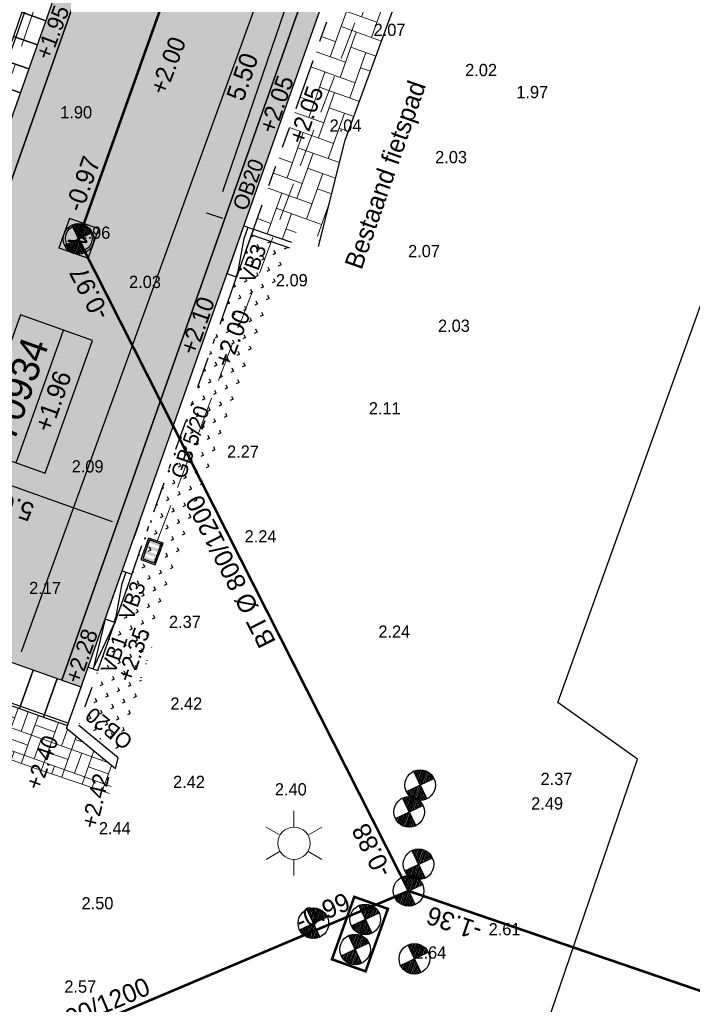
# Model space of a CAD drawing. Header units: metres. Extents: x 134157 to 138734, y 451157 to 455772.
# Tile 26 of 256: x 136362 to 136375, y 453236 to 453255. Entities that reach past the tile are written whole.
import ezdxf
from ezdxf.enums import TextEntityAlignment as Align

# ---------------------------------------------------------------- set-up
doc = ezdxf.new("R2010")
doc.units = ezdxf.units.M
for name, pattern in [('DASHDOT__G2', [1.2, 0.6, -0.3, 0, -0.3]), ('GZ10X20__G1', [1.5, 0.5, -0.2, 0.2, -0.2, 0.2, -0.2]), ('HIDDEN__G5', [1.125, 0.75, -0.375]), ('TR13X15__G2', [2.2, 1, -0.4, 0, -0.4, 0, -0.4])]:
    doc.linetypes.add(name, pattern=pattern)
doc.layers.add('-DR-alg-hulplijnen kantverharding asflast nieuwe fietsstraat', color=7, linetype='Continuous', true_color=0xff9429, plot=False)
for name, color, linetype in [('-DR-alg-projectgrens 1-200', 3, 'PROJECTGRENS_1-200'), ('-DR-bs-rio-DWA Jutfaseweg', 253, 'Continuous'), ('-DR-bs-rio-inspectieput', 253, 'Continuous'), ('-DR-bs-rio-putnummer @ 0.2', 253, 'Continuous'), ('-DR-bs-rio-txt @ 0.2', 253, 'Continuous'), ('-DR-bs-txt-hoogtemaat', 253, 'Continuous'), ('-DR-nw-maatvoering', 3, 'Continuous'), ('-DR-nw-rio-putrand VWA', 2, 'Continuous'), ('-DR-nw-rio-straatkolk', 1, 'Continuous'), ('-DR-nw-txt bovengrondse infra', 2, 'Continuous'), ('-DR-nw-txt-hoogtemaat', 2, 'Continuous'), ('-DR-nw-vh-band 12x25 ob', 2, 'TR13X15__G2'), ('-DR-nw-vh-band 18-20x25 inritverloopband L+R', 2, 'Continuous'), ('-DR-nw-vh-band 20x20 opsluitband', 2, 'GZ10X20__G1'), ('-DR-nw-vh-band 20x25 verloop 50-200', 2, 'Continuous'), ('-DR-nw-vh-band 5-20x25', 2, 'DASHDOT__G2'), ('-DR-nw-vh-band inritband 500x140x500mm', 2, 'Continuous'), ('-DR-nw-vh-band inritband 800x180x500mm minus L+R', 2, 'Continuous'), ('-DR-nw-vh-kantverharding', 3, 'Continuous'), ('-DR-nw-vh-txt-kantopsluitingen', 2, 'Continuous')]:
    doc.layers.add(name, color=color, linetype=linetype)
for name, color, linetype, lineweight in [('-DR-bs-inr-lichtmast', 253, 'Continuous', 13), ('-DR-nw-rio-HWA 125', 170, 'HIDDEN__G5', 13), ('-DR-nw-vh-arc-bss grijs', 252, 'Continuous', 9)]:
    doc.layers.add(name, color=color, linetype=linetype, lineweight=lineweight)
doc.layers.add('-DR-nw-gr-arc-gras', color=7, linetype='Continuous', true_color=0xb5d5a4)
for name, color, linetype, lineweight, true_color in [('-DR-nw-vh-arc-asfalt fietsstraat rood', 7, 'Continuous', 9, 0xdfbfc7), ('-DR-nw-vh-arc-bss rood', 7, 'Continuous', 9, 0xce9c9c), ('-DR-nw-vh-arc-sbs kf bruinrood rabat halfsteens', 7, 'Continuous', 9, 0xb88485)]:
    doc.layers.add(name, color=color, linetype=linetype, lineweight=lineweight, true_color=true_color)
doc.styles.add('18_200', font='romans', dxfattribs={"width": 0.8, "height": 0.36})
doc.styles.add('CiCom Engineering', font='txt', dxfattribs={"height": 1.8})
doc.styles.add('Drong', font='txt', dxfattribs={"height": 1.8})
doc.linetypes.add('PROJECTGRENS_1-200', pattern='A,0.32,-0.13,[133,ltypeshp.shx,S=0.13,R=0,X=-0.13,Y=0],-0.13,1.27', length=1.85)
doc.dimstyles.new('Drong', dxfattribs={"dimtxt": 1.8, "dimasz": 2.5, "dimexe": 0, "dimexo": 0, "dimgap": 0.9, "dimtad": 1, "dimzin": 0, "dimdsep": 46, "dimtxsty": 'Drong', "dimblk": 'dimblk-wit', "dimcen": 0, "dimse1": 1, "dimse2": 1, "dimclrd": 256, "dimclre": 1, "dimclrt": 7, "dimadec": 0, "dimazin": 0, "dimtfac": 1, "dimtmove": 0, "dimatfit": 3, "dimfxl": 1, "dimtolj": 1, "dimtzin": 0, "dimarcsym": 0})

# ---------------------------------------------------------------- blocks, each defined once
blk = doc.blocks.new('*X91')
at = {"color": 0, "ltscale": 0.5}
for p, q in [((125405, 427040), (126190, 427128)), ((125418, 427137), (126085, 427212)), ((125441, 427236), (125980, 427296)), ((125476, 427335), (125875, 427380)), ((125523, 427437), (125770, 427464)), ((125588, 427540), (125664, 427548)), ((126487, 427065), (127380, 427165)), ((126571, 427170), (127356, 427258)), ((126655, 427276), (127322, 427350)), ((126739, 427381), (127278, 427441)), ((126823, 427486), (127222, 427531)), ((126907, 427591), (127153, 427619)), ((126991, 427696), (127068, 427705)), ((125402, 426944), (126296, 427044)), ((125408, 426849), (126401, 426960)), ((125423, 426755), (126319, 426855)), ((125447, 426661), (126234, 426749)), ((125481, 426569), (126150, 426644)), ((125525, 426478), (126066, 426539)), ((126403, 426960), (127396, 427071)), ((126506, 426876), (127402, 426976)), ((126611, 426791), (127399, 426879)), ((126717, 426707), (127386, 426782)), ((126822, 426623), (127363, 426684)), ((126927, 426539), (127329, 426584)), ((127032, 426455), (127281, 426483)), ((125580, 426389), (125982, 426434)), ((125649, 426301), (125898, 426328)), ((125734, 426214), (125814, 426223)), ((127138, 426371), (127217, 426380))]:
    blk.add_line(p, q, dxfattribs=at)
blk = doc.blocks.new('Inspectieput')
at = {"color": 0, "ltscale": 0.5}
for p, q in [((-0.354, 0.353), (0.353, -0.354)), ((0.353, 0.353), (-0.354, -0.354))]:
    blk.add_line(p, q, dxfattribs=at)
blk.add_circle((0, 0), 0.5, dxfattribs=at)
at = {"color": 0, "ltscale": 0.5, "xscale": 0.0005, "yscale": 0.0005, "zscale": 0.0005, "rotation": 353.5734378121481}
blk.add_blockref('*X91', (-86.699, -205.064), dxfattribs=at)
blk = doc.blocks.new('*U121')
at = {"style": 'Drong'}
blk.add_attdef('BOBL', text='', height=1.8, rotation=0.03679, dxfattribs=at).set_placement((-180.283, -0.116), align=Align.BOTTOM_LEFT)
blk.add_attdef('MATERIAAL', text='', height=1.8, rotation=0.03679, dxfattribs=at).set_placement((0, 0), align=Align.BOTTOM_CENTER)
blk.add_attdef('BOBR', text='', height=1.8, rotation=0.03679, dxfattribs=at).set_placement((145.726, 0.094), align=Align.BOTTOM_RIGHT)
blk = doc.blocks.new('LICHTMAST')
at = {"ltscale": 0.1}
for p, q in [((0, 0.1266), (0, 0.2531)), ((-0.1096, 0.0633), (-0.2192, 0.1266)), ((0.1096, 0.0633), (0.2192, 0.1266)), ((-0.1096, -0.0633), (-0.2192, -0.1266)), ((0.1096, -0.0633), (0.2192, -0.1266)), ((0, -0.1266), (0, -0.2531))]:
    blk.add_line(p, q, dxfattribs=at)
blk.add_circle((0, 0), 0.1266, dxfattribs=at)
at = {"style": '18_200', "width": 0.8}
blk.add_attdef('HOOGTE', (0.2467, 0.2424), '', height=0.25, dxfattribs=at)
blk = doc.blocks.new('*U748')
at = {"style": 'Drong'}
blk.add_attdef('BOBR', text='', height=1.8, rotation=46.55048, dxfattribs=at).set_placement((22.909, 24.184), align=Align.BOTTOM_RIGHT)
blk.add_attdef('MATERIAAL', text='', height=1.8, rotation=46.55048, dxfattribs=at).set_placement((0, 0), align=Align.BOTTOM_CENTER)
blk.add_attdef('BOBL', text='', height=1.8, rotation=46.55048, dxfattribs=at).set_placement((-22.967, -24.245), align=Align.BOTTOM_LEFT)
blk = doc.blocks.new('*U749')
at = {"style": 'Drong'}
blk.add_attdef('BOBL', text='', height=1.8, rotation=312.57384, dxfattribs=at).set_placement((-22.594, 24.593), align=Align.BOTTOM_LEFT)
blk.add_attdef('MATERIAAL', text='', height=1.8, rotation=312.57384, dxfattribs=at).set_placement((0, 0), align=Align.BOTTOM_CENTER)
blk.add_attdef('BOBR', text='', height=1.8, rotation=312.57384, dxfattribs=at).set_placement((19.939, -21.703), align=Align.BOTTOM_RIGHT)
blk = doc.blocks.new('*U750')
at = {"style": 'Drong'}
blk.add_attdef('BOBR', text='', height=1.8, rotation=90.86107, dxfattribs=at).set_placement((-1.296, 86.204), align=Align.BOTTOM_RIGHT)
blk.add_attdef('MATERIAAL', text='', height=1.8, rotation=90.86107, dxfattribs=at).set_placement((0, 0), align=Align.BOTTOM_CENTER)
blk.add_attdef('BOBL', text='', height=1.8, rotation=90.86107, dxfattribs=at).set_placement((1.318, -87.724), align=Align.BOTTOM_LEFT)
blk = doc.blocks.new('Inritblooken 80 diep minus L+R')
for points in [[(0.004, 0.8), (0, 0), (0.5, -0.002), (0.504, 0.798)], [(0.504, 0.798), (0.5, -0.002), (1, -0.005), (1.004, 0.795)], [(1.004, 0.795), (1, -0.005), (1.5, -0.007), (1.504, 0.793)], [(1.504, 0.793), (1.5, -0.007), (2, -0.01), (2.004, 0.79)], [(2.004, 0.79), (2, -0.01), (2.5, -0.012), (2.504, 0.788)], [(2.504, 0.788), (2.5, -0.012), (3, -0.014), (3.004, 0.786)], [(3.004, 0.786), (3, -0.014), (3.5, -0.017), (3.504, 0.783)], [(3.504, 0.783), (3.5, -0.017), (4, -0.019), (4.004, 0.781)], [(4.004, 0.781), (4, -0.019), (4.5, -0.021), (4.504, 0.779)], [(4.504, 0.779), (4.5, -0.021), (5, -0.024), (5.004, 0.776)], [(0, 0.05), (1, 0.045)], [(1, 0.045), (1.5, 0.043)], [(1.5, 0.043), (2, 0.04)], [(2, 0.04), (2.5, 0.038)], [(2.5, 0.038), (3, 0.036)], [(3, 0.036), (3.5, 0.033)], [(3.5, 0.033), (4, 0.031)], [(4, 0.031), (5, 0.026)]]:
    blk.add_lwpolyline(points)
blk = doc.blocks.new('*U2194')
for points in [[(1.665, 4.715), (1.193, 4.881), (1.027, 4.41), (1.498, 4.243)], [(1.665, 4.715), (1.157, 4.629), (1.074, 4.393)], [(1.498, 4.243), (1.027, 4.41), (0.86, 3.938), (1.332, 3.772)], [(1.074, 4.393), (0.908, 3.922)], [(1.332, 3.772), (0.86, 3.938), (0.694, 3.467), (1.165, 3.3)], [(0.908, 3.922), (0.741, 3.45)], [(1.165, 3.3), (0.694, 3.467), (0.527, 2.995), (0.999, 2.829)], [(0.741, 3.45), (0.575, 2.979)], [(0.999, 2.829), (0.527, 2.995), (0.361, 2.524), (0.832, 2.357)], [(0.575, 2.979), (0.408, 2.507)], [(0.832, 2.357), (0.361, 2.524), (0.195, 2.052), (0.666, 1.886)], [(0.408, 2.507), (0.242, 2.036)], [(0.666, 1.886), (0.195, 2.052), (0.028, 1.581), (0.499, 1.414)], [(0.242, 2.036), (0.075, 1.564)], [(0.499, 1.414), (0.028, 1.581), (-0.138, 1.109), (0.333, 0.943)], [(0.075, 1.564), (-0.091, 1.093)], [(0.333, 0.943), (-0.138, 1.109), (-0.305, 0.638), (0.166, 0.471)], [(-0.091, 1.093), (-0.258, 0.621)], [(0.166, 0.471), (-0.305, 0.638), (-0.471, 0.166), (0, 0)], [(0, 0), (-0.341, 0.386), (-0.258, 0.621)]]:
    blk.add_lwpolyline(points)
blk = doc.blocks.new('*U33')
blk.add_lwpolyline([(0, 0), (-0.001, 0.2), (0.999, 0.204), (1, 0.004)], close=True)
blk.add_lwpolyline([(0, 0.011), (0.12, 0.011), (0.765, 0.117), (1, 0.118)])
blk = doc.blocks.new('*U552')
h = blk.add_hatch(color=256)
h.dxf.hatch_style = 1
h.paths.add_polyline_path([(-0.114, 0.489), (-0.133, 0.436), (0.097, 0.354), (0.115, 0.407)])
h = blk.add_hatch(color=256)
h.dxf.hatch_style = 1
h.paths.add_polyline_path([(-0.189, 0.279), (-0.208, 0.227), (0.022, 0.144), (0.041, 0.197)])
h = blk.add_hatch(color=256)
h.dxf.hatch_style = 1
h.paths.add_polyline_path([(-0.152, 0.384), (-0.17, 0.331), (0.059, 0.249), (0.078, 0.302)])
h = blk.add_hatch(color=256)
h.dxf.hatch_style = 1
h.paths.add_polyline_path([(-0.228, 0.17), (-0.247, 0.118), (-0.017, 0.036), (0.002, 0.088)])
for points in [[(0, 0), (0.151, 0.424), (-0.131, 0.525), (-0.283, 0.101)], [(-0.017, 0.036), (0.115, 0.407), (-0.114, 0.489), (-0.247, 0.118)]]:
    blk.add_lwpolyline(points, close=True)
blk = doc.blocks.new('*U2232')
blk.add_lwpolyline([(0, 0), (-0.001, 0.2), (0.999, 0.204), (1, 0.004)], close=True)
blk.add_lwpolyline([(0, 0.011), (0.12, 0.011), (0.765, 0.117), (1, 0.118)])
blk = doc.blocks.new('dimblk-wit')
at = {"color": 7}
blk.add_line((0, -0.3333), (0, 0.3333), dxfattribs=at)
blk.add_solid([(0, 0), (-0.8, 0.2), (-0.8, -0.2)], dxfattribs=at)
blk = doc.blocks.new('*D2234')
at = {"layer": '-DR-nw-maatvoering', "lineweight": -2, "transparency": 16777216}
blk.add_line((136366.193, 453251.82), (136367.655, 453256.076), dxfattribs=at)
at = {"layer": 'Defpoints', "color": 0, "transparency": 16777216}
for p in [(136367.817, 453256.548), (136368.475, 453256.323), (136366.687, 453251.121)]:
    blk.add_point(p, dxfattribs=at)
at = {"layer": '-DR-nw-maatvoering', "lineweight": -2, "transparency": 16777216, "xscale": 0.5, "yscale": 0.5, "zscale": 0.5}
for p, rotation in [((136367.817, 453256.548), 71.03798782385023), ((136366.03, 453251.347), 251.0379878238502)]:
    blk.add_blockref('dimblk-wit', p, dxfattribs=dict(at, rotation=rotation))
at = {"layer": '-DR-nw-maatvoering', "color": 7, "transparency": 16777216, "insert": (136366.58, 453254.066), "char_height": 0.36, "attachment_point": 5, "rotation": 71.038, "style": 'Drong'}
blk.add_mtext('\\A1;5.50', dxfattribs=at)
blk = doc.blocks.new('*D2235')
at = {"layer": '-DR-nw-maatvoering', "lineweight": -2, "transparency": 16777216}
blk.add_line((136364.03, 453245.345), (136360.262, 453246.685), dxfattribs=at)
at = {"layer": 'Defpoints', "color": 0, "transparency": 16777216}
for p in [(136359.79, 453246.852), (136359.79, 453246.852), (136364.502, 453245.177)]:
    blk.add_point(p, dxfattribs=at)
at = {"layer": '-DR-nw-maatvoering', "lineweight": -2, "transparency": 16777216, "xscale": 0.5, "yscale": 0.5, "zscale": 0.5}
for p, rotation in [((136359.79, 453246.852), 160.4268500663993), ((136364.502, 453245.177), 340.4268500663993)]:
    blk.add_blockref('dimblk-wit', p, dxfattribs=dict(at, rotation=rotation))
at = {"layer": '-DR-nw-maatvoering', "color": 7, "transparency": 16777216, "insert": (136362.024, 453245.672), "char_height": 0.36, "attachment_point": 5, "rotation": 160.4269, "style": 'Drong'}
blk.add_mtext('\\A1;5.00', dxfattribs=at)
blk = doc.blocks.new('*U2236')
at = {"flags": 128}
blk.add_lwpolyline([(0, 0), (0, 0.2), (1, 0.198), (1, -0.002), (0, 0.1), (1, 0.198)], dxfattribs=at)
blk = doc.blocks.new('*U2049')
at = {"color": 0}
blk.add_lwpolyline([(-0.276, -0.332), (0.331, -0.276), (0.276, 0.331), (-0.332, 0.276)], close=True, dxfattribs=at)
at = {"color": 0, "ltscale": 0.5}
blk.add_circle((0, 0), 0.26, dxfattribs=at)
at = {"style": 'Drong'}
blk.add_text('V', height=0.36, dxfattribs=at).set_placement((0, 0), align=Align.MIDDLE_CENTER)
blk = doc.blocks.new('*U2241')
at = {"color": 0}
blk.add_lwpolyline([(-6.894, 0), (6.894, 0), (6.894, 7.5), (-6.894, 7.5)], close=True, dxfattribs=at)
blk.add_lwpolyline([(-6.894, 3), (6.894, 3)], dxfattribs=at)
at = {"style": 'CiCom Engineering'}
for tag, height, p in [('PUTNUMMER', 2.75, (0, 3.869)), ('MAAIVELD', 1.8, (0, 0.751))]:
    blk.add_attdef(tag, text='', height=height, dxfattribs=at).set_placement(p, align=Align.CENTER)

msp = doc.modelspace()

# ---------------------------------------------------------------- hatches: boundary and pattern name
at = {"layer": '-DR-nw-gr-arc-gras', "transparency": 33554687}
h = msp.add_hatch(dxfattribs=at)
h.set_pattern_fill('AGR-BOLLEN', color=256, scale=0.1, pattern_type=2)
h.set_pattern_definition([(115.335625, (136419.71802, 453326.2367), (-0.223681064, -0.105903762), [0.06, -0.187485]), (205.335625, (136419.71802, 453326.2367), (0.105903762, -0.223681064), [0.06, -0.187485])])
edge = h.paths.add_edge_path()
edge.add_arc((-7000776.81, 3043164.568), 7592527.997, 340.0567505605, 340.0572256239)
edge.add_line((136455.782, 453494.254), (136455.124, 453494.493))
edge.add_arc((380495.222, 364992.548), 259592.304, 160.06665688, 160.08044536)
edge.add_line((136433.832, 453435.762), (136433.813, 453435.768))
edge.add_line((136433.813, 453435.768), (136432.179, 453431.255))
edge.add_line((136432.179, 453431.255), (136432.198, 453431.248))
edge.add_line((136432.198, 453431.248), (136431.678, 453429.87))
edge.add_line((136431.678, 453429.87), (136432.336, 453429.631))
edge.add_line((136432.336, 453429.631), (136434.309, 453435.077))
h = msp.add_hatch(dxfattribs=at)
h.set_pattern_fill('AGR-BOLLEN', color=256, scale=0.1, pattern_type=2)
h.set_pattern_definition([(115.335625, (137047.17441, 453317.60236), (-0.22368106, -0.10590376), [0.06, -0.187485]), (205.335625, (137047.17441, 453317.60236), (0.10590376, -0.22368106), [0.06, -0.187485])])
h.paths.add_polyline_path([(136367.481, 453250.72), (136366.759, 453250.968), (136364.272, 453243.925), (136363.369, 453241.37), (136364.185, 453240.821), (136364.634, 453242.388)])
at = {"layer": '-DR-nw-vh-arc-asfalt fietsstraat rood', "transparency": 33554687}
h = msp.add_hatch(color=256, dxfattribs=at)
h.dxf.hatch_style = 1
h.paths.add_polyline_path([(136359.079, 453243.638), (136363.04, 453242.239), (136367.683, 453255.388), (136367.704, 453255.448), (136373.711, 453270.856), (136369.758, 453272.281), (136363.767, 453256.91), (136363.728, 453256.801)])
at = {"layer": '-DR-nw-vh-arc-bss grijs'}
h = msp.add_hatch(dxfattribs=at)
h.set_pattern_fill('AVH-BSS_KEIFORMAAT_BLOK', color=256, scale=2, pattern_type=2)
h.set_pattern_definition([(70.335625, (137047.1744, 453317.60236), (-0.39550558, 0.14133412), []), (70.335625, (137046.97666, 453317.67303), (-0.25417147, 0.5368397), [0.42, -0.42]), (160.335625, (137047.1744, 453317.60236), (-0.14133412, -0.39550558), []), (160.335625, (137047.10375, 453317.4046), (-0.5368397, -0.25417147), [0.42, -0.42])])
h.paths.add_polyline_path([(136363.151, 453241.351), (136358.436, 453243.016), (136358.103, 453242.073), (136363.97, 453240.018), (136364.092, 453240.505), (136363.129, 453241.291)])
at = {"layer": '-DR-nw-vh-arc-bss rood', "true_color": 0xe18487}
h = msp.add_hatch(dxfattribs=at)
h.set_pattern_fill('AVH-BSS_KEIFORMAAT_ELLEBOOG', color=11, scale=3, pattern_type=2)
h.set_pattern_definition([(70.335625, (137047.1744, 453317.60236), (-0.1906286, 0.40262978), [0.945, -0.315]), (340.335625, (137046.58115, 453317.81436), (-0.1906286, 0.40262978), [0.945, -0.315])])
edge = h.paths.add_edge_path()
edge.add_line((136366.799, 453251.082), (136368.267, 453255.239))
edge.add_line((136368.267, 453255.239), (136368.661, 453256.25))
edge.add_line((136368.661, 453256.25), (136369.711, 453255.879))
edge.add_line((136369.711, 453255.879), (136369.371, 453254.945))
edge.add_line((136369.371, 453254.945), (136368.598, 453252.826))
edge.add_line((136368.598, 453252.826), (136368.069, 453250.741))
edge.add_arc((136367.815, 453250.821), 0.266, 342.6187, 518.8623)
edge.add_line((136367.567, 453250.916), (136367.533, 453250.833))
edge.add_line((136367.533, 453250.833), (136366.799, 453251.082))
at = {"layer": '-DR-nw-vh-arc-sbs kf bruinrood rabat halfsteens', "transparency": 33554687}
h = msp.add_hatch(color=256, dxfattribs=at)
h.dxf.hatch_style = 1
h.paths.add_polyline_path([(136358.702, 453243.771), (136359.079, 453243.638), (136363.728, 453256.801), (136363.767, 453256.91), (136369.758, 453272.281), (136369.382, 453272.417), (136363.392, 453257.049)])
h = msp.add_hatch(color=256, dxfattribs=at)
h.dxf.hatch_style = 1
h.paths.add_polyline_path([(136363.04, 453242.239), (136363.417, 453242.106), (136368.079, 453255.309), (136367.704, 453255.448)])

# ---------------------------------------------------------------- linework, layer by layer
at = {"layer": '-DR-alg-hulplijnen kantverharding asflast nieuwe fietsstraat'}
for points in [[(136615.557, 453953.711), (136612.599, 453946.977), (136593.397, 453893.948), (136588.98, 453881.757), (136586.93, 453874.65, -0.015888), (136585.953, 453871.628), (136586.329, 453871.491), (136577.738, 453847.767, 0.004102), (136569.551, 453824.565, -0.004267), (136561.022, 453800.417), (136429.649, 453438.357, 0.002152), (136389.024, 453324.877), (136377.119, 453291.165), (136363.767, 453256.91), (136359.079, 453243.638)], [(136620.467, 453951.934), (136618.89, 453946.466, -0.016644), (136617.862, 453943.301), (136595.367, 453881.179, -0.016644), (136594.131, 453878.09), (136591.842, 453872.88, 0.011636), (136590.955, 453870.728), (136590.605, 453869.79), (136590.229, 453869.927), (136581.687, 453846.337, 0.004102), (136573.523, 453823.2, -0.004267), (136564.97, 453798.984), (136433.597, 453436.925, 0.002152), (136392.984, 453323.478), (136381.057, 453289.703), (136367.704, 453255.448), (136363.04, 453242.239)]]:
    msp.add_lwpolyline(points, format="xyb", dxfattribs=at)
at = {"layer": '-DR-alg-projectgrens 1-200', "flags": 128}
msp.add_lwpolyline([(136721.461, 454206.136), (136727.498, 454223.752), (136730.581, 454232.718), (136734.46, 454243.959), (136738.033, 454254.306), (136742.183, 454266.266), (136750.568, 454290.842), (136760.393, 454319.456), (136770.666, 454349.328), (136772.713, 454355.238), (136774.612, 454360.473), (136776.998, 454367), (136784.306, 454387.208), (136790.339, 454404.083), (136797.311, 454423.36), (136807.058, 454450.093), (136800.646, 454453.198), (136770.129, 454470.839), (136763.463, 454464.393), (136767.222, 454456.488), (136768.447, 454452.902), (136769.612, 454448.539), (136767.19, 454443.604), (136763.98, 454431.785), (136763.498, 454430.807), (136764.785, 454430.222), (136759.65, 454419.865), (136760.207, 454419.614), (136758.305, 454415.755), (136757.433, 454413.928), (136755.514, 454410.037), (136754.993, 454410.292), (136749.872, 454399.962), (136748.616, 454400.585), (136748.548, 454400.448), (136744.287, 454402.547), (136738.76, 454389.718), (136744.829, 454387.062), (136753.517, 454383.259), (136750.445, 454376.232), (136747.3, 454368.999), (136747.702, 454368.821), (136745.421, 454363.658), (136743.771, 454359.882), (136741.474, 454354.715), (136741.107, 454354.878), (136737.945, 454347.853), (136734.86, 454340.776), (136727.193, 454344.181), (136720.397, 454330.285), (136716.705, 454321.73), (136725.346, 454317.886), (136722.199, 454310.807), (136718.145, 454301.488), (136714.131, 454292.713), (136709.748, 454294.641), (136707.09, 454288.607), (136709.573, 454287.506), (136709.53, 454287.41), (136709.617, 454287.371), (136709.424, 454286.945), (136712.118, 454285.768), (136724.405, 454280.406), (136724.395, 454280.372), (136724.56, 454280.301), (136719.327, 454264.621), (136718.554, 454264.279), (136712.149, 454267.043), (136705.337, 454251.495), (136713.155, 454248.122), (136713.63, 454247.107), (136703.363, 454216.017), (136702.53, 454215.665), (136697.3, 454218.013), (136691.656, 454205.193), (136698.169, 454202.287), (136696.085, 454197.547), (136697.116, 454197.066), (136693.34, 454185.771), (136691.21, 454179.799), (136691.154, 454179.818), (136689.257, 454174.47), (136688.677, 454172.922), (136686.645, 454167.859), (136686.793, 454167.806), (136683.499, 454158.729), (136679.62, 454148.161), (136677.544, 454142.392), (136675.601, 454137.021), (136671.76, 454126.401), (136667.085, 454113.483), (136666.31, 454113.053), (136658.521, 454114.651), (136655.4, 454098.982), (136661.092, 454097.825), (136661.269, 454097.519), (136621.35, 453987.863), (136614.377, 453990.963), (136611.935, 453985.53), (136608.375, 453987.12), (136605.014, 453979.773), (136610.368, 453977.386), (136616.099, 453974.911), (136616.418, 453974.217), (136608.394, 453952.136), (136599.91, 453929.479), (136596.333, 453930.847), (136596.703, 453931.801), (136592.691, 453933.357), (136592.582, 453933.111), (136587.167, 453935.208), (136587.113, 453935.101), (136586.908, 453935.2), (136584.73, 453936.252), (136573.42, 453911.897), (136576.906, 453910.227), (136577.755, 453910.817), (136581.71, 453908.923), (136581.78, 453907.891), (136588.355, 453904.743), (136581.357, 453890.288), (136584.408, 453889.218), (136581.92, 453882.301), (136582.601, 453881.581), (136581.142, 453877.478), (136580.13, 453877.281), (136578.301, 453872.104), (136578.986, 453871.382), (136577.526, 453867.309), (136576.539, 453867.19), (136574.654, 453861.99), (136575.357, 453861.219), (136573.859, 453857.098), (136572.823, 453856.858), (136568.249, 453844.056), (136569.051, 453843.723), (136568.246, 453841.986), (136569.916, 453841.29), (136566.692, 453833.862), (136560.757, 453836.486), (136555.193, 453823.556), (136563.207, 453820.33), (136562.244, 453817.938), (136562.059, 453818.012), (136558.019, 453808.014), (136558.218, 453807.935), (136557.146, 453805.252), (136555.477, 453804.556), (136553.671, 453802.5), (136552.612, 453799.698), (136545.82, 453781.422), (136541.647, 453783.356), (136534.75, 453768.68), (136539.525, 453766.451), (136534.814, 453753.868), (136534.789, 453753.879), (136534.379, 453752.873), (136534.182, 453752.96), (136532.926, 453749.667), (136533.099, 453749.603), (136532.772, 453748.705), (136532.584, 453748.792), (136530.457, 453743.085), (136530.627, 453743.022), (136516.493, 453704.592), (136514.575, 453699.22), (136492.181, 453636.401), (136492.736, 453636.204), (136489.157, 453626.341), (136485.079, 453628.249), (136478.16, 453613.788), (136483.141, 453611.479), (136461.867, 453552.94), (136457.354, 453554.582), (136454.06, 453545.417), (136458.648, 453543.776), (136443.598, 453501.593), (136436.391, 453504.175), (136430.824, 453488.627), (136437.02, 453486.393), (136418.282, 453434.811), (136413.227, 453420.085), (136407.364, 453401.466), (136407.056, 453400.056), (136406.467, 453398.451), (136401.897, 453385.592), (136395.332, 453388.701), (136389.231, 453376.079), (136397.157, 453372.353), (136391.911, 453357.791), (136390.965, 453355.464), (136388.624, 453350.371), (136384.302, 453352.274), (136382.126, 453347.544), (136391.358, 453344.243), (136383.168, 453321.66), (136378.588, 453323.362), (136367.282, 453291.791), (136367.871, 453291.227), (136363.518, 453279.255), (136362.091, 453275.277), (136356.432, 453259.57), (136355.262, 453256.31), (136348.573, 453237.876), (136370.776, 453230.272), (136374.328, 453240.694), (136372.767, 453241.803), (136382.163, 453267.942), (136384.551, 453274.649), (136388.98, 453286.656), (136393.345, 453297.287), (136406.664, 453334.269), (136411.924, 453350.355), (136416.754, 453363.949), (136418.454, 453363.341), (136423.3, 453376.902), (136421.649, 453377.491), (136422.516, 453379.917), (136425.014, 453387.05), (136430.128, 453401.329), (136433.008, 453409.364), (136437.5, 453421.973), (136444.424, 453441.303), (136447.898, 453451.043), (136454.668, 453469.854), (136458.254, 453479.666), (136467.647, 453501.921), (136478.422, 453531.465), (136485.603, 453551.259), (136497.269, 453583.741), (136504.056, 453602.586), (136505.832, 453601.952), (136510.678, 453615.512), (136508.932, 453616.136), (136511.581, 453623.496), (136513.58, 453629.053), (136518.673, 453642.888), (136519.015, 453643.404), (136522.68, 453653.62), (136522.664, 453653.957), (136523.62, 453656.594), (136528.73, 453670.926), (136534.757, 453688.003), (136543.62, 453712.768), (136551.352, 453734.38), (136563.425, 453767.68), (136566.609, 453776.654), (136569.182, 453777.966), (136577.487, 453774.867), (136583.873, 453792.703), (136575.924, 453795.622), (136575.205, 453797.155), (136576.997, 453801.811), (136581.956, 453815.424), (136586.269, 453827.274), (136591.505, 453840.84), (136603.758, 453874.947), (136606.204, 453881.939), (136608.18, 453887.612), (136608.471, 453887.616), (136610.071, 453888.673), (136612.877, 453896.334), (136616.917, 453896.194), (136618.846, 453897.187), (136619.38, 453898.504), (136644.157, 453889.689), (136649.259, 453888.431), (136662.916, 453886.017), (136671.374, 453885.367), (136676.87, 453884.95), (136677.795, 453897.157), (136672.556, 453897.554), (136667.447, 453898.46), (136645.41, 453906.114), (136624.779, 453913.547), (136625.184, 453914.831), (136624.39, 453916.757), (136621.376, 453919.233), (136624.284, 453927.322), (136623.281, 453929.136), (136623.21, 453929.192), (136624.085, 453931.643), (136629.304, 453946.51), (136630.541, 453950.147), (136636.243, 453965.665), (136638.191, 453964.969), (136643.718, 453980.515), (136641.829, 453981.19), (136651.204, 454007.423), (136658.506, 454027.642), (136665.47, 454047.006), (136669.496, 454058.357), (136675.354, 454074.419), (136676.258, 454077.094), (136678.747, 454083.756), (136682.526, 454094.171), (136686.101, 454103.639), (136687.039, 454106.475), (136697.795, 454137.242), (136697.717, 454137.253), (136705.555, 454159.78), (136713.078, 454181.729), (136716.785, 454192.515), (136718.108, 454192.042), (136722.954, 454205.602)], close=True, dxfattribs=at)
at = {"layer": '-DR-bs-rio-DWA Jutfaseweg', "const_width": 0.05, "flags": 128}
for points in [[(136363.363, 453250.888), (136385.6, 453313.242)], [(136369.839, 453238.11), (136363.363, 453250.888)], [(136369.839, 453238.11), (136356.843, 453232.618)], [(136403.42, 453226.616), (136369.839, 453238.11)]]:
    msp.add_lwpolyline(points, dxfattribs=at)
at = {"layer": '-DR-bs-rio-DWA Jutfaseweg', "const_width": 0.05}
msp.add_lwpolyline([(136368.995, 453236.534), (136368.336, 453236.77), (136368.774, 453237.994), (136369.433, 453237.759)], close=True, dxfattribs=at)
at = {"layer": '-DR-nw-rio-HWA 125', "flags": 128}
for points in [[(136359.293, 453246.162), (136365.523, 453264.108), (136373.39, 453285.002)], [(136364.906, 453244.963), (136374.779, 453270.83)]]:
    msp.add_lwpolyline(points, dxfattribs=at)
at = {"layer": '-DR-nw-vh-arc-bss grijs', "elevation": 2.27, "flags": 128}
msp.add_lwpolyline([(136358.103, 453242.073), (136362.485, 453240.526), (136363.97, 453240.018)], dxfattribs=at)
at = {"layer": '-DR-nw-vh-band 12x25 ob', "flags": 128}
msp.add_lwpolyline([(136366.761, 453250.968), (136367.502, 453250.712)], dxfattribs=at)
at = {"layer": '-DR-nw-vh-band 20x20 opsluitband', "ltscale": 2, "flags": 128}
for points in [[(136366.634, 453250.615), (136368.267, 453255.239), (136368.661, 453256.25)], [(136364.143, 453240.721), (136363.365, 453241.357), (136363.743, 453242.43)]]:
    msp.add_lwpolyline(points, dxfattribs=at)
at = {"layer": '-DR-nw-vh-band 5-20x25'}
msp.add_lwpolyline([(136364.409, 453244.315), (136366.301, 453249.672), (136366.466, 453250.139)], dxfattribs=at)
at = {"layer": '-DR-nw-vh-kantverharding'}
for points in [[(136359.079, 453243.638), (136363.767, 453256.91), (136377.119, 453291.165), (136389.024, 453324.877, -0.002152), (136429.649, 453438.357), (136561.022, 453800.417, 0.004267), (136569.551, 453824.565, -0.004102), (136577.738, 453847.767), (136586.329, 453871.491), (136585.953, 453871.628)], [(136363.04, 453242.239), (136367.704, 453255.448), (136381.057, 453289.703), (136392.984, 453323.478, -0.002152), (136433.597, 453436.925), (136564.97, 453798.984, 0.004267), (136573.523, 453823.2, -0.004102), (136581.687, 453846.337), (136590.229, 453869.927), (136590.605, 453869.79)], [(136358.436, 453243.016), (136363.392, 453257.049, 0.414214), (136363.107, 453257.697), (136361.803, 453258.205, -0.414214), (136361.632, 453258.594), (136373.763, 453289.713, -0.414214), (136374.151, 453289.884), (136375.456, 453289.375, 0.414214), (136376.103, 453289.659), (136376.744, 453291.304), (136376.941, 453291.861, 0.414214), (136376.636, 453292.499), (136375.316, 453292.965, -0.414214), (136375.133, 453293.348), (136380.76, 453309.283, -0.414214), (136381.143, 453309.466), (136382.463, 453309, 0.414214), (136383.101, 453309.305)]]:
    msp.add_lwpolyline(points, format="xyb", dxfattribs=at)
for points in [[(136368.069, 453250.741), (136368.598, 453252.826), (136369.71, 453255.875)], [(136364.092, 453240.505), (136363.129, 453241.291), (136368.079, 453255.309), (136368.154, 453255.5)], [(136366.799, 453251.082), (136367.541, 453250.826)], [(136364.092, 453240.505), (136364.143, 453240.721)]]:
    msp.add_lwpolyline(points, dxfattribs=at)
at = {"layer": '-DR-nw-vh-kantverharding', "elevation": 2.27}
msp.add_lwpolyline([(136363.417, 453242.106), (136358.702, 453243.771)], dxfattribs=at)
at = {"flags": 128}
msp.add_lwpolyline([(136362.247, 453242.801), (136598.805, 453895.224)], dxfattribs=at)

# ---------------------------------------------------------------- block references
at = {"layer": '-DR-bs-inr-lichtmast', "xscale": 2.5, "yscale": 2.5}
msp.add_blockref('LICHTMAST', (136367.591, 453239.045), dxfattribs=at)
at = {"layer": '-DR-bs-rio-inspectieput', "xscale": 0.6, "yscale": 0.6, "zscale": 0.001, "rotation": 70.33562535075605}
for p in [(136363.363, 453250.888, 1.955), (136370.066, 453240.185), (136369.85, 453239.658), (136370.034, 453238.632), (136369.839, 453238.111), (136367.971, 453237.476, 2.584), (136368.989, 453237.553), (136368.79, 453236.964), (136369.953, 453236.78, 2.644)]:
    msp.add_blockref('Inspectieput', p, dxfattribs=at)
at = {"layer": '-DR-bs-rio-putnummer @ 0.2', "xscale": 0.2, "yscale": 0.2, "zscale": 0.2, "rotation": 70.33562535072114}
msp.add_blockref('*U2241', (136363.172, 453247.597), dxfattribs=at).add_auto_attribs({'PUTNUMMER': '70934', 'MAAIVELD': '+1.96'})
at = {"layer": '-DR-bs-rio-txt @ 0.2'}
ref = msp.add_blockref('*U121', (136375.644, 453285.318, 1.955), dxfattribs=dict(at, xscale=0.2, yscale=0.2, zscale=0.2, rotation=70.33562535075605))
ref.add_attrib('BOBL', '-0.97', dxfattribs={"layer": '0', "height": 0.36, "rotation": 70.3724, "style": 'Drong'}).set_placement((136363.533, 453251.357, 1.955), align=Align.BOTTOM_LEFT)
at = {"layer": '-DR-bs-rio-txt @ 0.2', "xscale": 0.2, "yscale": 0.2, "zscale": 0.2, "rotation": 70.33562535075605}
for name, p, values in [('*U748', (136366.601, 453244.499), {'BOBL': '-0.88', 'BOBR': '-0.97', 'MATERIAAL': 'BT Ø 800/1200'}), ('*U749', (136363.341, 453235.364), {'BOBL': '-1.03', 'BOBR': '-0.99', 'MATERIAAL': 'BT Ø 800/1200'})]:
    msp.add_blockref(name, p, dxfattribs=at).add_auto_attribs(values)
at = {"layer": '-DR-bs-rio-txt @ 0.2'}
ref = msp.add_blockref('*U750', (136386.63, 453232.363), dxfattribs=dict(at, xscale=0.2, yscale=0.2, zscale=0.2, rotation=70.33562535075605))
ref.add_attrib('BOBR', '-1.36', dxfattribs={"layer": '0', "height": 0.36, "rotation": 161.1967, "style": 'Drong'}).set_placement((136370.307, 453237.921), align=Align.BOTTOM_RIGHT)
at = {"layer": '-DR-nw-rio-putrand VWA', "rotation": 65.17122220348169}
msp.add_blockref('*U2049', (136363.371, 453250.901, 1.955), dxfattribs=at)
at = {"layer": '-DR-nw-rio-straatkolk'}
msp.add_blockref('*U552', (136364.871, 453244.502), dxfattribs=at)
at = {"layer": '-DR-nw-vh-band 18-20x25 inritverloopband L+R', "xscale": -1, "rotation": 250.4314804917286}
msp.add_blockref('*U2236', (136363.555, 453242.496), dxfattribs=at)
at = {"layer": '-DR-nw-vh-band 20x25 verloop 50-200', "rotation": 70.33562535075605}
for name, p in [('*U2232', (136366.466, 453250.139)), ('*U33', (136364.076, 453243.373))]:
    msp.add_blockref(name, p, dxfattribs=at)
at = {"layer": '-DR-nw-vh-band inritband 500x140x500mm'}
msp.add_blockref('*U2194', (136361.227, 453250.92), dxfattribs=at)
at = {"layer": '-DR-nw-vh-band inritband 800x180x500mm minus L+R', "rotation": 340.8223398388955}
msp.add_blockref('Inritblooken 80 diep minus L+R', (136358.436, 453243.016, 2.27), dxfattribs=at)

# ---------------------------------------------------------------- texts
at = {"layer": '-DR-bs-txt-hoogtemaat', "color": 253, "char_height": 0.24, "attachment_point": 7, "style": 'Drong'}
for s, insert in [('2.07', (136369.153, 453254.864, 2.068)), ('2.02', (136370.949, 453254.076, 2.016)), ('1.97', (136371.952, 453253.644, 1.968)), ('1.90', (136363.006, 453253.248, 1.904)), ('2.04', (136368.29, 453252.987, 2.044)), ('2.03', (136370.36, 453252.369, 2.026)), ('1.96', (136363.363, 453250.888, 1.955)), ('2.07', (136369.829, 453250.527, 2.068)), ('2.03', (136364.356, 453249.923, 2.031)), ('2.09', (136367.236, 453249.956, 2.092)), ('2.03', (136370.416, 453249.064, 2.029)), ('2.11', (136369.059, 453247.449, 2.113)), ('2.27', (136366.278, 453246.6, 2.271)), ('2.09', (136363.231, 453246.308, 2.088)), ('2.24', (136366.623, 453244.94, 2.236)), ('2.17', (136362.396, 453243.928, 2.165)), ('2.37', (136365.139, 453243.261, 2.367)), ('2.24', (136369.246, 453243.073, 2.242)), ('2.42', (136365.166, 453241.662, 2.416)), ('2.42', (136365.219, 453240.127, 2.422)), ('2.37', (136372.428, 453240.182, 2.367)), ('2.40', (136367.216, 453239.978, 2.397)), ('2.49', (136372.244, 453239.702, 2.486)), ('2.44', (136363.764, 453239.22, 2.443)), ('2.50', (136363.424, 453237.747, 2.502)), ('2.61', (136371.409, 453237.237, 2.605)), ('2.64', (136369.953, 453236.78, 2.644)), ('2.57', (136363.086, 453236.112, 2.572))]:
    msp.add_mtext(s, dxfattribs=dict(at, insert=insert))
at = {"layer": '-DR-nw-txt bovengrondse infra', "insert": (136368.575, 453250.387), "char_height": 0.36, "attachment_point": 1, "rotation": 70.7456, "style": 'Drong'}
msp.add_mtext_dynamic_manual_height_columns('Bestaand fietspad ', width=4.38438, gutter_width=1.8, heights=[0], dxfattribs=at)
at = {"layer": '-DR-nw-txt-hoogtemaat', "style": 'Drong'}
for s, height, rotation, p in [('+1.95', 0.32, 69, (136362.806, 453254.375)), ('+2.00', 0.34, 69, (136365.069, 453253.689)), ('+2.05', 0.34, 70.6071, (136367.213, 453252.928)), ('+2.05', 0.34, 70.6071, (136367.795, 453252.72)), ('+2.10', 0.34, 70.6071, (136365.664, 453248.591)), ('+2.00', 0.34, 69, (136366.331, 453248.344)), ('+2.35', 0.32, 70.3356, (136364.408, 453242.178)), ('+2.28', 0.32, 70.3356, (136363.388, 453242.152)), ('+2.40', 0.32, 70.3356, (136362.614, 453240.063)), ('+2.42', 0.32, 76.3879, (136363.722, 453239.31, 2.443))]:
    msp.add_text(s, height=height, rotation=rotation, dxfattribs=at).set_placement(p)
at = {"layer": '-DR-nw-vh-txt-kantopsluitingen', "style": 'Drong'}
for s, rotation, p in [('OB20', 70.1673, (136366.661, 453251.421)), ('VB3', 70, (136366.796, 453249.998)), ('GB 5/20', 70.5499, (136365.449, 453246.164)), ('VB3', 70, (136364.428, 453243.392, 2.27)), ('VB1', 70.0947, (136364.075, 453242.346)), ('OB20', 141.2839, (136364.455, 453241.09, 2.429))]:
    msp.add_text(s, height=0.3, rotation=rotation, dxfattribs=at).set_placement(p)

# ---------------------------------------------------------------- dimensions: what is measured, and where the dimension line sits
at = {"layer": '-DR-nw-maatvoering'}
dim = msp.add_aligned_dim(p1=(136366.687, 453251.121), p2=(136368.475, 453256.323), distance=0.695, dimstyle='Drong', dxfattribs=at)
dim.commit()
dim.dimension.update_dxf_attribs({"geometry": '*D2234', "text_midpoint": (136366.58, 453254.066)})
dim = msp.add_aligned_dim(p1=(136364.502, 453245.177), p2=(136359.79, 453246.852), distance=0, dimstyle='Drong', override={"dimtfill": 0}, dxfattribs=at)
dim.commit()
dim.dimension.update_dxf_attribs({"geometry": '*D2235', "text_midpoint": (136362.024, 453245.672)})

doc.saveas('drawing.dxf')
